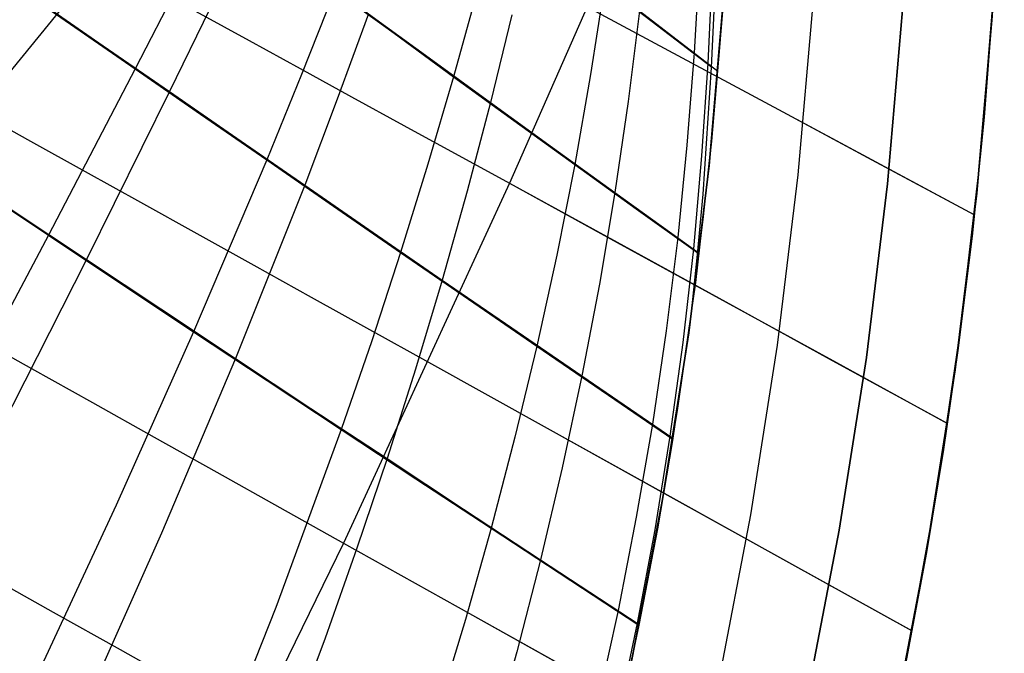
# Model space of a CAD drawing. Header units: millimetres. Extents: x -58 to 58, y -58 to 58.
# Tile 42 of 95: x 47 to 57, y -11 to -4. Entities that reach past the tile are written whole.
import ezdxf

# ---------------------------------------------------------------- set-up
doc = ezdxf.new("R2010")
doc.units = ezdxf.units.MM
doc.header["$MEASUREMENT"] = 0
doc.layers.add('Predefinito', color=5, linetype='Continuous')

msp = doc.modelspace()

# ---------------------------------------------------------------- linework, layer by layer
at = {"layer": 'Predefinito', "extrusion": (6.79017e-07, 4.13231e-07, 1)}
msp.add_lwpolyline([(23.858, -12.139), (24.758, -10.972), (25.703, -9.83), (26.192, -9.268), (26.692, -8.714), (27.204, -8.167), (27.727, -7.628), (28.261, -7.097), (28.807, -6.574), (29.365, -6.059), (29.935, -5.554), (30.516, -5.058), (31.109, -4.571), (31.713, -4.095), (32.33, -3.628), (32.908, -3.209), (33.496, -2.798), (34.095, -2.396), (34.704, -2.003), (35.325, -1.62), (35.957, -1.246), (36.601, -0.881), (37.257, -0.525), (37.925, -0.179), (38.605, 0.158), (39.298, 0.485), (40.005, 0.802), (40.724, 1.11), (41.457, 1.408), (42.203, 1.696), (42.964, 1.975), (44.528, 2.502), (46.152, 2.988), (47.837, 3.434), (49.585, 3.839), (51.398, 4.201), (53.28, 4.522), (55.23, 4.8), (57.253, 5.034)], dxfattribs=at)
at = {"layer": 'Predefinito'}
for points in [[(54.5, 0), (54.468, -1.881), (54.37, -3.76), (54.208, -5.634), (53.981, -7.502), (53.69, -9.361), (53.335, -11.208), (52.916, -13.043), (52.435, -14.861), (51.89, -16.662), (51.284, -18.444), (50.617, -20.203), (49.89, -21.938), (49.103, -23.647), (48.257, -25.327), (47.354, -26.978), (46.395, -28.596), (45.38, -30.181), (44.312, -31.729), (43.19, -33.24), (42.017, -34.711)], [(42.017, -34.711), (43.19, -33.24), (44.312, -31.729), (45.38, -30.181), (46.395, -28.596), (47.354, -26.978), (48.257, -25.327), (49.103, -23.647), (49.89, -21.938), (50.617, -20.203), (51.284, -18.444), (51.89, -16.662), (52.435, -14.861), (52.916, -13.043), (53.335, -11.208), (53.69, -9.361), (53.981, -7.502), (54.208, -5.634), (54.37, -3.76), (54.468, -1.881), (54.5, 0)], [(42.788, -35.347), (43.982, -33.85), (45.125, -32.311), (46.213, -30.735), (47.246, -29.121), (48.223, -27.473), (49.143, -25.792), (50.004, -24.081), (50.805, -22.34), (51.546, -20.573), (52.225, -18.782), (52.843, -16.968), (53.397, -15.134), (53.887, -13.282), (54.314, -11.414), (54.675, -9.533), (54.972, -7.64), (55.203, -5.738), (55.368, -3.829), (55.467, -1.916), (55.5, 0)], [(56.5, 0), (56.466, -1.95), (56.365, -3.898), (56.197, -5.841), (55.962, -7.777), (55.66, -9.704), (55.292, -11.62), (54.858, -13.521), (54.359, -15.407), (53.795, -17.274), (53.166, -19.12), (52.475, -20.944), (51.721, -22.743), (50.905, -24.514), (50.028, -26.257), (49.092, -27.968), (48.098, -29.646), (47.046, -31.288), (45.938, -32.893), (44.775, -34.459)], [(44.775, -34.459), (45.938, -32.893), (47.046, -31.288), (48.098, -29.646), (49.092, -27.968), (50.028, -26.257), (50.905, -24.514), (51.721, -22.743), (52.475, -20.944), (53.166, -19.12), (53.795, -17.274), (54.359, -15.407), (54.858, -13.521), (55.292, -11.62), (55.66, -9.704), (55.962, -7.777), (56.197, -5.841), (56.365, -3.898), (56.466, -1.95), (56.5, 0)], [(45.567, -35.069), (46.751, -33.476), (47.878, -31.842), (48.949, -30.171), (49.961, -28.463), (50.914, -26.722), (51.806, -24.948), (52.636, -23.145), (53.403, -21.315), (54.107, -19.459), (54.747, -17.58), (55.321, -15.679), (55.829, -13.761), (56.271, -11.825), (56.645, -9.876), (56.953, -7.915), (57.192, -5.945), (57.363, -3.967), (57.466, -1.985), (57.5, 0)], [(57.5, 0), (57.466, -1.985), (57.363, -3.967), (57.192, -5.945), (56.953, -7.915), (56.645, -9.876), (56.271, -11.825), (55.829, -13.761), (55.321, -15.679), (54.747, -17.58), (54.107, -19.459), (53.403, -21.315), (52.636, -23.145), (51.806, -24.948), (50.914, -26.722), (49.961, -28.463), (48.949, -30.171), (47.878, -31.842), (46.751, -33.476), (45.567, -35.069)]]:
    msp.add_lwpolyline(points, dxfattribs=at)
at = {"layer": 'Predefinito', "extrusion": (0.331819, 0.882097, 0.334366)}
msp.add_lwpolyline([(-52.361, 326.066), (-52.446, 326.142)], dxfattribs=at)
at = {"layer": 'Predefinito', "extrusion": (0.358264, 0.878144, 0.317032)}
msp.add_lwpolyline([(-52.379, 328.553), (-52.415, 328.582)], dxfattribs=at)
at = {"layer": 'Predefinito'}
for points in [[(52.774, 5.242, 343.094), (52.632, 5.015, 343.274), (52.492, 4.784, 343.444), (52.423, 4.667, 343.525), (52.355, 4.55, 343.603), (52.288, 4.432, 343.678), (52.221, 4.313, 343.75), (52.154, 4.193, 343.82), (52.088, 4.073, 343.886), (51.957, 3.833, 344.011), (51.831, 3.595, 344.125), (51.709, 3.36, 344.229), (51.478, 2.902, 344.415), (50.487, 0.817, 345.19), (50.061, -0.057, 345.475), (49.628, -0.942, 345.734), (49.188, -1.831, 345.973), (48.739, -2.729, 346.195), (48.279, -3.638, 346.401), (47.808, -4.557, 346.591), (46.84, -6.414, 346.927), (45.841, -8.3, 347.213), (44.817, -10.21, 347.452), (43.77, -12.137, 347.649)], [(46.093, 1.795, 339.592), (46.557, 1.444, 340.561), (47.038, 1.077, 341.497), (47.532, 0.697, 342.401), (48.039, 0.303, 343.276), (48.558, -0.102, 344.122), (49.088, -0.517, 344.941), (49.628, -0.942, 345.734), (50.177, -1.375, 346.502), (50.735, -1.815, 347.244), (51.301, -2.261, 347.963), (51.873, -2.71, 348.66), (52.454, -3.164, 349.335), (53.041, -3.619, 349.991), (53.635, -4.076, 350.628), (54.235, -4.534, 351.246)], [(46.269, 1.674, 40.048), (46.75, 1.31, 39.072), (47.247, 0.929, 38.128), (47.757, 0.534, 37.217), (48.28, 0.127, 36.337), (48.815, -0.292, 35.485), (49.361, -0.721, 34.661), (49.918, -1.159, 33.864), (50.484, -1.606, 33.093), (51.057, -2.058, 32.348), (51.639, -2.516, 31.627), (52.228, -2.977, 30.928), (52.825, -3.442, 30.25), (53.43, -3.908, 29.592), (54.307, -4.582, 28.683)], [(57.498, 0, 350.01), (57.498, -0.233, 350.015), (57.496, -0.467, 350.016), (57.467, -1.874, 349.988), (57.428, -2.81, 349.986), (57.375, -3.744, 349.994), (57.222, -5.61, 349.996), (57.009, -7.47, 349.995), (56.735, -9.321, 349.996), (56.401, -11.162, 349.996), (56.008, -12.99, 349.997), (55.556, -14.806, 349.997), (55.044, -16.605, 349.997), (54.475, -18.388, 349.997), (53.847, -20.151, 349.997), (53.163, -21.893, 349.998), (52.421, -23.615, 349.998), (51.622, -25.312, 349.998), (50.769, -26.983, 349.998), (49.862, -28.625, 349.998), (48.903, -30.235, 349.998), (47.892, -31.812, 349.998), (46.831, -33.355, 349.998), (45.72, -34.863, 349.998)], [(54.5, 0, 29.16), (54.481, -1.442, 29.023), (54.436, -2.65, 28.885), (54.359, -3.915, 28.748), (54.236, -5.362, 28.611), (54.056, -6.939, 28.474), (53.8, -8.705, 28.339), (53.631, -9.691, 28.271), (53.426, -10.764, 28.204), (53.177, -11.938, 28.138), (52.868, -13.237, 28.073), (52.476, -14.717, 28.008), (51.971, -16.409, 27.945), (51.664, -17.353, 27.914), (51.309, -18.375, 27.885), (50.898, -19.485, 27.857), (50.414, -20.705, 27.83)], [(54.008, -7.308, 351.556), (54.142, -6.237, 351.467), (54.248, -5.232, 351.377), (54.332, -4.274, 351.287), (54.394, -3.396, 351.197), (54.469, -1.824, 351.017), (54.5, 0, 350.837)], [(46.215, -0.319, 43.412), (46.61, -0.528, 42.634), (47.023, -0.747, 41.877), (47.453, -0.976, 41.139), (47.897, -1.213, 40.42), (48.354, -1.457, 39.72), (48.822, -1.707, 39.038), (49.3, -1.962, 38.373), (49.786, -2.222, 37.725), (50.28, -2.487, 37.092), (50.781, -2.756, 36.475), (51.803, -3.304, 35.283), (52.847, -3.864, 34.143), (53.908, -4.434, 33.048), (54.983, -5.012, 31.995), (56.07, -5.596, 30.98), (57.166, -6.185, 30)], [(46.215, -0.319, 336.588), (46.61, -0.528, 337.366), (47.023, -0.747, 338.123), (47.453, -0.976, 338.861), (47.897, -1.213, 339.58), (48.354, -1.457, 340.28), (48.822, -1.707, 340.962), (49.3, -1.962, 341.627), (49.786, -2.222, 342.275), (50.28, -2.487, 342.908), (50.781, -2.756, 343.525), (51.803, -3.304, 344.717), (52.847, -3.864, 345.857), (53.907, -4.433, 346.951), (54.981, -5.01, 348.003), (56.066, -5.594, 349.017), (57.161, -6.183, 349.996)], [(45.933, -0.669, 37.595), (46.536, -1.108, 36.694), (47.153, -1.558, 35.828), (47.784, -2.018, 34.993), (48.426, -2.488, 34.189), (49.079, -2.966, 33.415), (49.741, -3.451, 32.668), (50.41, -3.941, 31.949), (51.087, -4.435, 31.255), (51.771, -4.933, 30.585), (52.461, -5.433, 29.936), (53.157, -5.936, 29.309), (54.097, -6.613, 28.501)], [(46.272, -0.927, 342.929), (46.87, -1.363, 343.791), (47.482, -1.809, 344.622), (48.105, -2.265, 345.423), (48.739, -2.729, 346.195), (49.383, -3.2, 346.939), (50.035, -3.677, 347.657), (50.694, -4.159, 348.35), (51.359, -4.644, 349.019), (52.031, -5.133, 349.667), (52.71, -5.624, 350.293), (53.394, -6.117, 350.9), (54.082, -6.61, 351.487)], [(40.163, -1.932, 41.229), (40.481, -2.146, 40.68), (40.808, -2.366, 40.144), (41.144, -2.592, 39.62), (41.488, -2.823, 39.108), (41.839, -3.059, 38.607), (42.197, -3.299, 38.119), (42.561, -3.544, 37.642), (42.93, -3.791, 37.176), (43.305, -4.042, 36.72), (44.068, -4.553, 35.842), (44.846, -5.073, 35.004), (45.64, -5.603, 34.202), (46.447, -6.141, 33.436), (47.264, -6.685, 32.703), (48.092, -7.234, 32.002), (48.927, -7.788, 31.331), (49.768, -8.346, 30.687), (50.616, -8.906, 30.069), (51.47, -9.469, 29.474), (52.329, -10.035, 28.902), (53.428, -10.757, 28.205)], [(40.269, -2.016, 338.972), (40.584, -2.228, 339.505), (40.907, -2.445, 340.026), (41.238, -2.668, 340.535), (41.577, -2.896, 341.033), (41.923, -3.128, 341.52), (42.275, -3.364, 341.995), (42.632, -3.604, 342.46), (42.995, -3.847, 342.914), (43.735, -4.342, 343.79), (44.491, -4.848, 344.628), (45.261, -5.362, 345.428), (46.045, -5.885, 346.194), (46.84, -6.414, 346.927), (47.646, -6.95, 347.629), (48.459, -7.49, 348.302), (49.279, -8.033, 348.947), (50.106, -8.58, 349.566), (50.938, -9.13, 350.162), (51.776, -9.682, 350.736), (53.426, -10.766, 351.795)], [(46.383, -2.765, 40.045), (46.9, -3.048, 39.351), (47.43, -3.338, 38.677), (47.97, -3.634, 38.022), (48.52, -3.935, 37.387), (49.079, -4.242, 36.769), (49.646, -4.553, 36.168), (50.221, -4.868, 35.583), (50.802, -5.187, 35.013), (51.983, -5.834, 33.916), (53.182, -6.493, 32.871), (54.398, -7.16, 31.872), (55.627, -7.834, 30.917), (56.866, -8.514, 30)], [(46.383, -2.765, 339.955), (46.9, -3.048, 340.649), (47.43, -3.338, 341.323), (47.97, -3.634, 341.978), (48.52, -3.935, 342.613), (49.079, -4.242, 343.231), (49.646, -4.553, 343.832), (50.221, -4.868, 344.417), (50.802, -5.187, 344.987), (51.983, -5.834, 346.084), (53.181, -6.492, 347.128), (54.395, -7.158, 348.126), (55.623, -7.832, 349.08), (56.861, -8.511, 349.996)], [(46.006, -3.294, 35.385), (46.723, -3.792, 34.567), (47.452, -4.298, 33.783), (48.192, -4.811, 33.03), (48.941, -5.331, 32.307), (49.698, -5.855, 31.613), (50.461, -6.382, 30.945), (51.231, -6.913, 30.302), (52.007, -7.447, 29.681), (52.789, -7.983, 29.083), (53.805, -8.679, 28.341)], [(47.43, -3.338, 38.677), (46.045, -5.033, 38.354)], [(47.43, -3.338, 341.323), (46.045, -5.033, 341.646)], [(54.1, -3.338, 29.105), (54.04, -4.376, 28.955), (53.961, -5.407, 28.821), (53.859, -6.44, 28.702), (53.73, -7.479, 28.597), (53.575, -8.521, 28.505), (53.396, -9.561, 28.424), (53.192, -10.602, 28.352), (52.964, -11.641, 28.288)], [(54.241, -3.45, 28.945), (54.193, -4.492, 28.799), (54.125, -5.529, 28.67), (54.034, -6.566, 28.555), (53.915, -7.61, 28.453), (53.771, -8.655, 28.365), (53.602, -9.699, 28.287), (53.407, -10.743, 28.218), (53.187, -11.786, 28.158)], [(46.38, -3.566, 345.056), (47.088, -4.057, 345.839), (47.808, -4.557, 346.591), (48.537, -5.062, 347.313), (49.274, -5.573, 348.007), (50.018, -6.087, 348.675), (50.768, -6.605, 349.318), (51.524, -7.126, 349.939), (52.287, -7.65, 350.538), (53.803, -8.687, 351.66)], [(53.041, -3.619, 349.991), (52.886, -4.62, 350.15), (52.71, -5.624, 350.293), (52.509, -6.635, 350.423), (52.287, -7.65, 350.538), (52.042, -8.665, 350.642), (51.776, -9.682, 350.736), (51.49, -10.7, 350.82), (51.182, -11.718, 350.896)], [(50.035, -3.677, 347.657), (49.662, -4.621, 347.84), (49.274, -5.573, 348.007), (48.459, -7.49, 348.302), (47.595, -9.426, 348.549), (46.688, -11.377, 348.755)], [(51.625, -3.675, 348.847), (51.359, -4.644, 349.019), (51.073, -5.622, 349.176), (50.768, -6.605, 349.318), (50.445, -7.591, 349.448), (50.106, -8.58, 349.566), (49.377, -10.567, 349.771), (48.587, -12.559, 349.94)], [(54.008, -7.308, 351.556), (54.08, -6.63, 351.489), (54.141, -5.954, 351.417), (54.235, -4.541, 351.247), (54.267, -3.831, 351.15)], [(48.641, -3.885, 33.214), (48.192, -4.811, 33.03), (47.264, -6.685, 32.703), (46.301, -8.584, 32.427)], [(50.41, -3.941, 31.949), (50.062, -4.894, 31.774), (49.698, -5.855, 31.613), (48.927, -7.788, 31.331), (48.101, -9.739, 31.095), (47.227, -11.702, 30.899)], [(52.847, -3.864, 34.143), (51.983, -5.834, 33.916), (50.132, -9.848, 33.535), (48.136, -13.94, 33.25)], [(52.847, -3.864, 345.857), (51.983, -5.834, 346.084), (50.132, -9.848, 346.465), (48.136, -13.94, 346.75)], [(53.43, -3.908, 29.592), (53.305, -4.921, 29.443), (53.157, -5.936, 29.309), (52.985, -6.958, 29.189), (52.789, -7.983, 29.083), (52.57, -9.009, 28.987), (52.329, -10.035, 28.902), (52.065, -11.061, 28.826), (51.779, -12.087, 28.757)], [(57.366, -3.93, 30.002), (57.274, -5.097, 29.988), (57.14, -6.423, 29.983), (56.982, -7.698, 29.991), (56.822, -8.804, 30.006), (56.632, -9.952, 30.02), (56.399, -11.198, 30.03)], [(52.009, -3.953, 30.748), (51.771, -4.933, 30.585), (51.511, -5.921, 30.436), (51.231, -6.913, 30.302), (50.933, -7.909, 30.18), (50.616, -8.906, 30.069), (50.281, -9.906, 29.968), (49.928, -10.908, 29.877), (49.174, -12.913, 29.72)], [(40.363, -4.375, 43.634), (40.609, -4.513, 43.216), (40.862, -4.655, 42.806), (41.122, -4.8, 42.402), (41.389, -4.95, 42.005), (41.662, -5.103, 41.615), (41.941, -5.259, 41.232), (42.225, -5.419, 40.855), (42.811, -5.747, 40.122), (43.415, -6.086, 39.413), (44.036, -6.434, 38.729), (44.672, -6.79, 38.069), (45.32, -7.153, 37.432), (45.98, -7.523, 36.817), (46.651, -7.899, 36.224), (47.331, -8.279, 35.65), (48.02, -8.665, 35.095), (48.717, -9.056, 34.559), (49.421, -9.45, 34.039), (50.132, -9.848, 33.535), (51.57, -10.653, 32.573), (53.026, -11.468, 31.666), (54.498, -12.292, 30.81), (55.983, -13.122, 30)], [(40.363, -4.375, 336.366), (40.609, -4.513, 336.784), (40.862, -4.655, 337.194), (41.122, -4.8, 337.598), (41.389, -4.95, 337.995), (41.662, -5.103, 338.385), (41.941, -5.259, 338.768), (42.225, -5.419, 339.145), (42.811, -5.747, 339.878), (43.415, -6.086, 340.587), (44.036, -6.434, 341.271), (44.672, -6.79, 341.931), (45.32, -7.153, 342.568), (45.98, -7.523, 343.183), (46.651, -7.899, 343.776), (47.331, -8.279, 344.35), (48.02, -8.665, 344.905), (48.717, -9.056, 345.441), (49.421, -9.45, 345.961), (50.132, -9.848, 346.465), (51.568, -10.652, 347.426), (53.023, -11.466, 348.332), (54.494, -12.289, 349.188), (55.977, -13.119, 349.997)], [(46.045, -5.033, 38.354), (46.642, -5.365, 37.709), (47.25, -5.703, 37.084), (47.868, -6.046, 36.479), (48.495, -6.395, 35.893), (49.13, -6.747, 35.324), (49.772, -7.105, 34.772), (50.422, -7.465, 34.235), (51.077, -7.83, 33.714), (52.402, -8.566, 32.713), (53.745, -9.313, 31.763), (55.103, -10.067, 30.86), (56.471, -10.828, 30)], [(46.045, -5.033, 341.646), (46.642, -5.365, 342.291), (47.25, -5.703, 342.916), (47.868, -6.046, 343.521), (48.495, -6.395, 344.107), (49.13, -6.747, 344.676), (49.772, -7.105, 345.228), (50.422, -7.465, 345.765), (51.077, -7.83, 346.286), (52.401, -8.565, 347.286), (53.742, -9.311, 348.235), (55.098, -10.065, 349.137), (56.466, -10.824, 349.997)], [(40.395, -6.964, 40.972), (40.7, -7.135, 40.595), (41.01, -7.31, 40.225), (41.326, -7.487, 39.862), (41.972, -7.851, 39.157), (42.636, -8.225, 38.477), (43.316, -8.607, 37.822), (44.009, -8.997, 37.193), (44.714, -9.394, 36.586), (45.431, -9.796, 36.002), (46.158, -10.205, 35.439), (46.894, -10.619, 34.897), (47.639, -11.037, 34.374), (48.391, -11.46, 33.869), (49.15, -11.886, 33.381), (50.686, -12.749, 32.452), (52.242, -13.623, 31.582), (53.815, -14.506, 30.766), (55.4, -15.396, 30)], [(40.395, -6.964, 339.028), (40.7, -7.135, 339.405), (41.01, -7.31, 339.775), (41.326, -7.487, 340.138), (41.972, -7.851, 340.843), (42.636, -8.225, 341.523), (43.316, -8.607, 342.178), (44.009, -8.997, 342.807), (44.714, -9.394, 343.414), (45.431, -9.796, 343.998), (46.158, -10.205, 344.561), (46.894, -10.619, 345.103), (47.639, -11.037, 345.626), (48.391, -11.46, 346.131), (49.15, -11.886, 346.619), (50.685, -12.748, 347.547), (52.24, -13.621, 348.416), (53.811, -14.503, 349.231), (55.394, -15.393, 349.997)], [(50.503, -20.487, 352.165), (51.047, -19.09, 352.134), (51.498, -17.837, 352.1), (51.878, -16.701, 352.065), (52.201, -15.662, 352.028), (52.479, -14.705, 351.991), (52.719, -13.818, 351.953), (53.114, -12.214, 351.876), (53.421, -10.794, 351.797), (53.662, -9.52, 351.717), (53.854, -8.369, 351.637), (54.008, -7.308, 351.556)]]:
    msp.add_polyline3d(points, dxfattribs=at)

doc.saveas('drawing.dxf')
